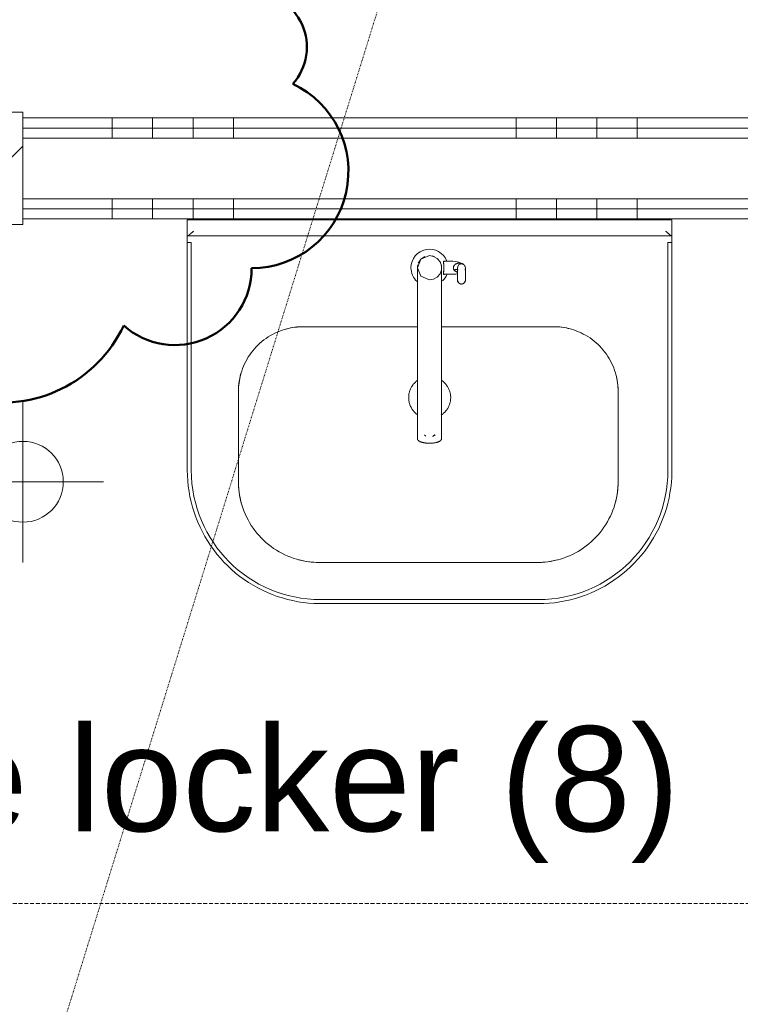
# Model space of a CAD drawing. Header units: millimetres. Extents: x 522 to 75900, y -25803 to 58941.
# Tile 41 of 134: x 29626 to 30518, y 25418 to 26637. Entities that reach past the tile are written whole.
import ezdxf

# ---------------------------------------------------------------- set-up
doc = ezdxf.new("R2010")
doc.units = ezdxf.units.MM
for name, pattern in [('Dot', [4.7625, 0, -4.7625]), ('Hidden', [7.14375, 4.7625, -2.38125]), ('Streep 1_1', [2, 1, -1])]:
    doc.linetypes.add(name, pattern=pattern)
for name, color, linetype, lineweight in [('00_Algemeen', 7, 'Dot', 9), ('00_Algemeen-100', 7, 'Continuous', 9), ('22_Metselwerk', 7, 'Continuous', 9), ('30_Kozijnen-ramen-deuren', 7, 'Continuous', 9)]:
    doc.layers.add(name, color=color, linetype=linetype, lineweight=lineweight)
doc.layers.add('51_Binnenriolering', color=7, linetype='Continuous', lineweight=18, true_color=0x7f7f7f)
doc.styles.add('Arial', font='arial.ttf', dxfattribs={"height": 180})
doc.styles.add('Arial_1', font='arial.ttf', dxfattribs={"height": 130})
doc.dimstyles.new('1_8mm_continuous_mm_zwart_3', dxfattribs={"dimscale": 304.8, "dimtxt": 183.646692, "dimasz": 0.328084, "dimexe": 0.328084, "dimexo": 0.0625, "dimgap": 0.164042, "dimtad": 1, "dimdec": 0, "dimzin": 0, "dimdsep": 46, "dimtxsty": 'Arial', "dimblk1": 'DOTBLANK', "dimblk2": 'DOTBLANK', "dimsah": 1, "dimcen": 0.09, "dimdle": 0.328084, "dimazin": 0, "dimtfac": 1, "dimtdec": 4, "dimtix": 1, "dimtmove": 0, "dimatfit": 3, "dimfxl": 0.328084, "dimfxlon": 1, "dimtvp": 1, "dimtolj": 1, "dimtzin": 0, "dimarcsym": 2})
pattern_1 = [(270, (27890, 26515), (500, 2e-11), []), (270, (27840, 26515), (500, 2e-11), []), (270, (27790, 26515), (500, 2e-11), []), (270, (27740, 26515), (500, 2e-11), [])]

# ---------------------------------------------------------------- blocks, each defined once
blk = doc.blocks.new('NLRS_74_PF_UN_Opstelling Wastafels - W3c-V73-100 - Plattegrond - Begane grond')
at = {"layer": '00_Algemeen', "color": 8, "linetype": 'Continuous', "lineweight": 18, "true_color": 0x7f7f7f}
for p, q in [((28.8, -51.4), (17.4, -51.4)), ((17.4, -67.4), (28.8, -67.4)), ((34.4, -69.4), (34.4, -74.5)), ((44.4, -74.5), (44.4, -69.4)), ((-15.2, -105.5), (-15.2, -269.7)), ((14.8, -269.7), (14.8, -105.5)), ((-15.2, -269.7), (-15.2, -270.8)), ((14.8, -270.8), (14.8, -269.7))]:
    blk.add_line(p, q, dxfattribs=at)
at = {"layer": '00_Algemeen', "color": 8, "linetype": 'Continuous', "lineweight": 18, "true_color": 0x7f7f7f, "flags": 128}
for points in [[(-0.2, -74.4), (-10.8, -70), (-15.2, -59.4), (-10.8, -48.8), (-0.2, -44.4)], [(-0.2, -44.4), (4.9, -45.3), (9.4, -47.9), (12.8, -51.9), (14.5, -56.8), (14.5, -62), (12.8, -66.9), (9.4, -70.9), (4.9, -73.5), (-0.2, -74.4)], [(-15.2, -105.5), (-15.2, -104), (-15.2, -102.5), (-15.2, -101.1), (-15.2, -99.6), (-15.2, -98.2), (-15.2, -96.7), (-15.2, -95.3), (-15.2, -94), (-15.2, -92.6), (-15.2, -91.2), (-15.2, -89.9), (-15.2, -88.6), (-15.2, -87.3), (-15.2, -86.1), (-15.2, -84.8), (-15.2, -83.6), (-15.2, -82.4), (-15.2, -81.2), (-15.2, -80.1), (-15.2, -79), (-15.2, -77.9), (-15.2, -76.8), (-15.2, -75.8), (-15.2, -74.8), (-15.2, -73.8), (-15.2, -72.8), (-15.2, -71.9), (-15.2, -71), (-15.2, -70.2), (-15.2, -69.3), (-15.2, -68.5), (-15.2, -67.7), (-15.2, -67), (-15.2, -66.3), (-15.2, -65.6), (-15.2, -65), (-15.2, -64.4), (-15.2, -63.8), (-15.2, -63.3), (-15.2, -62.8), (-15.2, -62.3), (-15.2, -61.9), (-15.2, -61.5), (-15.2, -61.1), (-15.2, -60.8), (-15.2, -60.5), (-15.2, -60.2), (-15.2, -60), (-15.2, -59.8), (-15.2, -59.7), (-15.2, -59.6), (-15.2, -59.5), (-15.2, -59.4), (-15.2, -59.4)], [(14.8, -105.5), (14.8, -104), (14.8, -102.5), (14.8, -101.1), (14.8, -99.6), (14.8, -98.2), (14.8, -96.7), (14.8, -95.3), (14.8, -94), (14.8, -92.6), (14.8, -91.2), (14.8, -89.9), (14.8, -88.6), (14.8, -87.3), (14.8, -86.1), (14.8, -84.8), (14.8, -83.6), (14.8, -82.4), (14.8, -81.2), (14.8, -80.1), (14.8, -79), (14.8, -77.9), (14.8, -76.8), (14.8, -75.8), (14.8, -74.8), (14.8, -73.8), (14.8, -72.8), (14.8, -71.9), (14.8, -71), (14.8, -70.2), (14.8, -69.3), (14.8, -68.5), (14.8, -67.7), (14.8, -67), (14.8, -66.3), (14.8, -65.6), (14.8, -65), (14.8, -64.4), (14.8, -63.8), (14.8, -63.3), (14.8, -62.8), (14.8, -62.3), (14.8, -61.9), (14.8, -61.5), (14.8, -61.1), (14.8, -60.8), (14.8, -60.5), (14.8, -60.2), (14.8, -60), (14.8, -59.8), (14.8, -59.7), (14.8, -59.6), (14.8, -59.5), (14.8, -59.4), (14.8, -59.4)], [(28.8, -51.4), (32.3, -51.7), (35.7, -52.4), (38.9, -53.6), (42, -55.2)], [(42, -55.2), (38.9, -53.6), (35.7, -52.4), (32.3, -51.7), (28.8, -51.4)], [(34.4, -59.4), (35.8, -55.9), (39.4, -54.4)], [(34.4, -69.4), (34.4, -62.1), (34.4, -59.4)], [(34.4, -59.4), (34.4, -62.1), (34.4, -69.4)], [(34.9, -61.8), (34.5, -60.6), (34.4, -59.4)], [(39.4, -54.4), (42.9, -55.9), (44.4, -59.4)], [(44, -57.5), (43.9, -57.3), (43.8, -57.1)], [(44.4, -59.4), (44.2, -60.6), (43.8, -61.8)], [(43.9, -61.6), (43.9, -61.5), (44, -61.3), (44.1, -61.1), (44.1, -60.9), (44.2, -60.7), (44.2, -60.5), (44.3, -60.3), (44.3, -60.1), (44.3, -59.9), (44.4, -59.7), (44.4, -59.5)], [(44.4, -59.4), (44.4, -62.1), (44.4, -69.4)], [(44.4, -69.4), (44.4, -62.1), (44.4, -59.4)], [(28.8, -67.4), (32.3, -67.2), (34.8, -66.7)], [(34.8, -66.7), (32.3, -67.2), (28.8, -67.4)], [(35.3, -62), (35.1, -61.9), (34.9, -61.8)], [(43.8, -61.8), (43.7, -61.9), (43.5, -62)], [(34.4, -74.5), (34.4, -74.7), (34.4, -74.9), (34.4, -75.1), (34.4, -75.3), (34.5, -75.5), (34.5, -75.7), (34.6, -75.9), (34.6, -76.1), (34.7, -76.3), (34.8, -76.4), (34.8, -76.6), (34.9, -76.8), (35, -77), (35.1, -77.2), (35.2, -77.3), (35.4, -77.5), (35.5, -77.6), (35.6, -77.8), (35.7, -77.9), (35.9, -78.1), (36, -78.2), (36.2, -78.4), (36.3, -78.5), (36.5, -78.6), (36.7, -78.7), (36.8, -78.8), (37, -78.9), (37.2, -79), (37.4, -79.1), (37.6, -79.2), (37.7, -79.2), (37.9, -79.3), (38.1, -79.3), (38.3, -79.4), (38.5, -79.4), (38.7, -79.5), (38.9, -79.5), (39.1, -79.5), (39.3, -79.5), (39.4, -79.5)], [(39.4, -79.5), (39.6, -79.5), (39.8, -79.5), (40, -79.5), (40.2, -79.4), (40.4, -79.4), (40.6, -79.4), (40.7, -79.3), (40.9, -79.2), (41.1, -79.2), (41.3, -79.1), (41.5, -79), (41.7, -78.9), (41.8, -78.8), (42, -78.7), (42.2, -78.6), (42.3, -78.5), (42.5, -78.4), (42.7, -78.3), (42.8, -78.1), (43, -78), (43.1, -77.8), (43.2, -77.7), (43.3, -77.5), (43.5, -77.4), (43.6, -77.2), (43.7, -77), (43.8, -76.9), (43.9, -76.7), (43.9, -76.5), (44, -76.3), (44.1, -76.1), (44.2, -75.9), (44.2, -75.7), (44.3, -75.5), (44.3, -75.4), (44.3, -75.2), (44.3, -75), (44.4, -74.8), (44.4, -74.6), (44.4, -74.5)], [(14.8, -270.8), (14.7, -271.1), (14.7, -271.4), (14.6, -271.7), (14.5, -271.9), (14.3, -272.2), (14.2, -272.5), (14, -272.7), (13.8, -273), (13.5, -273.2), (13.3, -273.4), (13, -273.6), (12.7, -273.8), (12.4, -274), (12.1, -274.2), (11.8, -274.4), (11.4, -274.5), (11, -274.7), (10.7, -274.8), (10.2, -275), (9.8, -275.1), (9.4, -275.3), (9, -275.4), (8.5, -275.5), (8, -275.6), (7.5, -275.8), (7, -275.9), (6.5, -276), (6, -276), (5.5, -276.1), (5, -276.2), (4.4, -276.3), (3.9, -276.3), (3.3, -276.4), (2.8, -276.4), (2.2, -276.5), (1.6, -276.5), (1.1, -276.5), (0.5, -276.5), (-0.1, -276.5), (-0.7, -276.5), (-1.2, -276.5), (-1.8, -276.5), (-2.4, -276.5), (-2.9, -276.5), (-3.5, -276.4), (-4.1, -276.4), (-4.6, -276.3), (-5.1, -276.2), (-5.7, -276.2), (-6.2, -276.1), (-6.7, -276), (-7.2, -275.9), (-7.7, -275.8), (-8.2, -275.7), (-8.7, -275.6), (-9.2, -275.5), (-9.6, -275.3), (-10.1, -275.2), (-10.5, -275.1), (-10.9, -274.9), (-11.3, -274.8), (-11.7, -274.6), (-12, -274.4), (-12.4, -274.3), (-12.7, -274.1), (-13, -273.9), (-13.3, -273.7), (-13.6, -273.5), (-13.9, -273.3), (-14.1, -273.1), (-14.3, -272.8), (-14.5, -272.6), (-14.7, -272.4), (-14.9, -272.1), (-15, -271.8), (-15.1, -271.5), (-15.2, -271.2), (-15.2, -270.9), (-15.2, -270.8)]]:
    blk.add_lwpolyline(points, dxfattribs=at)
at = {"layer": '51_Binnenriolering', "flags": 128}
for points in [[(17.4, -51.4), (20.3, -51.4), (23.1, -51.4), (26, -51.4), (28.8, -51.4)], [(28.8, -51.4), (26, -51.4), (23.1, -51.4), (20.3, -51.4), (17.4, -51.4)], [(28.8, -67.4), (26, -67.4), (23.1, -67.4), (20.3, -67.4), (17.4, -67.4)], [(17.4, -67.4), (20.3, -67.4), (23.1, -67.4), (26, -67.4), (28.8, -67.4)]]:
    blk.add_lwpolyline(points, dxfattribs=at)
at = {"layer": '51_Binnenriolering'}
for radius, start, end in [(23, 20.9245, 180), (15, 112.5, 157.3696), (15, 63.3417, 76.1138), (23, 180, 227.8643), (15, 165.9156, 187.5151), (15, 25.613, 30.57), (15, 354.0677, 13.03), (23, 315, 339.0753)]:
    blk.add_arc((-0.2, -59.4), radius, start, end, dxfattribs=at)
blk.add_ellipse((-0.2, -259.6), major_axis=(9.9, 0), ratio=0.939693, start_param=5.075911, end_param=5.487248, dxfattribs=at)
for points in [[(17.3, -51.2), (17.2, -51.2), (17.1, -51.3), (17, -51.7), (17, -52.5), (17.1, -53.5), (17.3, -54.7), (17.5, -56.1), (17.7, -57.7), (17.7, -58.8), (17.7, -59.4)], [(17.7, -59.4), (17.7, -60), (17.7, -61.2), (17.5, -62.8), (17.3, -64.2), (17.1, -65.4), (17, -66.4), (17, -67.1), (17.1, -67.6), (17.2, -67.7), (17.3, -67.7)], [(18.2, -51.7), (18, -51.6), (17.7, -51.3), (17.4, -51.2), (17.3, -51.2)], [(29.4, -58.6), (29.3, -58.7), (29.3, -59), (29.3, -59.3), (29.3, -59.4)], [(29.3, -59.4), (29.3, -59.3), (29.3, -59), (29.3, -58.7), (29.4, -58.6)], [(29.4, -58.4), (29.5, -58.1), (29.6, -57.7), (29.8, -57.3), (29.9, -57)], [(30.9, -55.7), (30.7, -55.9), (30.4, -56.3), (30.1, -56.7), (29.9, -56.9)], [(29.9, -57), (30.1, -56.8), (30.3, -56.4), (30.7, -56), (30.9, -55.8)], [(30.9, -55.8), (30.9, -55.7), (31.1, -55.6), (31.2, -55.5), (31.3, -55.4)], [(32.1, -54.8), (31.9, -54.9), (31.7, -55.1), (31.4, -55.3), (31.3, -55.4)], [(31.3, -55.4), (31.4, -55.3), (31.7, -55.1), (32, -54.9), (32.1, -54.8)], [(33.4, -54.2), (33.2, -54.3), (32.7, -54.5), (32.3, -54.7), (32.1, -54.8)], [(32.1, -54.8), (32.3, -54.7), (32.8, -54.5), (33.2, -54.3), (33.5, -54.2)], [(34.9, -53.8), (34.7, -53.8), (34.2, -53.9), (33.7, -54.1), (33.4, -54.2)], [(33.5, -54.2), (33.7, -54.1), (34.2, -53.9), (34.7, -53.8), (34.9, -53.8)], [(35.9, -53.6), (35.7, -53.6), (35.4, -53.7), (35.1, -53.7), (34.9, -53.8)], [(34.9, -53.8), (35.1, -53.7), (35.4, -53.7), (35.7, -53.6), (35.9, -53.6)], [(37.4, -53.6), (37.2, -53.6), (36.8, -53.6), (36.5, -53.6), (36.3, -53.6)], [(36.3, -53.6), (36.5, -53.6), (36.8, -53.6), (37.2, -53.6), (37.4, -53.6)], [(37, -55), (37.1, -55), (37.2, -54.9), (37.3, -54.9)], [(37.3, -54.9), (37.2, -54.9), (37.1, -55), (37, -55)], [(37.3, -54.9), (37.5, -54.8), (37.7, -54.7), (37.8, -54.7)], [(37.8, -54.7), (37.6, -54.7), (37.5, -54.8), (37.3, -54.9)], [(37.4, -53.6), (38, -53.7), (39.4, -53.9), (40.6, -54.4), (41.3, -54.8)], [(40.9, -54.7), (41.1, -54.7), (41.3, -54.8), (41.5, -54.9), (41.6, -55)], [(41.3, -54.8), (41.4, -54.9), (41.6, -54.9), (41.7, -55)], [(41.8, -55.1), (41.8, -55), (41.7, -55), (41.6, -55), (41.6, -55)], [(17.3, -67.7), (17.4, -67.7), (17.7, -67.6), (18, -67.3), (18.2, -67.1)], [(34.9, -75.7), (35, -75.8), (35, -76), (35.1, -76.3), (35.2, -76.6), (35.2, -76.8), (35.3, -76.9)], [(35.3, -76.9), (35.4, -77.1), (35.5, -77.5), (35.8, -77.8), (35.9, -77.9)], [(36.9, -78.8), (37.3, -79), (38.1, -79.3), (38.9, -79.5), (39.4, -79.5)], [(39.4, -79.5), (39.8, -79.5), (40.7, -79.3), (41.5, -79), (41.8, -78.8)], [(42.8, -77.9), (42.9, -77.8), (43.2, -77.5), (43.4, -77.1), (43.5, -76.9)], [(6.2, -266.2), (5.6, -266.7), (5, -267.2), (4.3, -267.6)]]:
    blk.add_open_spline(points, degree=3, dxfattribs=at)
for points, knots in [([(17.7, -59.4), (17.7, -58.9), (17.7, -58), (17.6, -57), (17.6, -56.2), (17.5, -55.5), (17.4, -54.9), (17.3, -54.4), (17.3, -54), (17.2, -53.8), (17.2, -53.5), (17.2, -53.2), (17.1, -52.8), (17.1, -52.4), (17.1, -52.2), (17.1, -52.1)], [0, 0, 0, 0, 0.125, 0.1875, 0.25, 0.3125, 0.375, 0.4375, 0.46875, 0.5, 0.53125, 0.5625, 0.625, 0.6875, 0.75, 0.75, 0.75, 0.75]), ([(17.1, -66.8), (17.1, -66.7), (17.1, -66.5), (17.1, -66.1), (17.2, -65.7), (17.2, -65.4), (17.2, -65.1), (17.3, -64.8), (17.3, -64.5), (17.4, -64), (17.5, -63.3), (17.6, -62.6), (17.6, -61.9), (17.7, -60.8), (17.7, -60), (17.7, -59.4)], [0.25, 0.25, 0.25, 0.25, 0.3125, 0.375, 0.4375, 0.46875, 0.5, 0.53125, 0.5625, 0.625, 0.6875, 0.75, 0.8125, 0.875, 1, 1, 1, 1]), ([(29.3, -59.4), (29.3, -59.7), (29.3, -60), (29.4, -60.5), (29.5, -60.9), (29.6, -61.2), (29.8, -61.5), (29.9, -61.7), (30, -62), (30.2, -62.3), (30.4, -62.5), (30.5, -62.6)], [0, 0, 0, 0, 0.2, 0.3, 0.4, 0.55, 0.625, 0.7, 0.775, 0.85, 1, 1, 1, 1]), ([(29.8, -57.2), (29.7, -57.3), (29.7, -57.4), (29.6, -57.6), (29.6, -57.7), (29.5, -58), (29.4, -58.2), (29.4, -58.4)], [0.25, 0.25, 0.25, 0.25, 0.375, 0.5, 0.625, 0.75, 1, 1, 1, 1]), ([(31.3, -55.4), (31.2, -55.5), (31.1, -55.5), (31, -55.7), (30.9, -55.7)], [0, 0, 0, 0, 0.375, 1, 1, 1, 1]), ([(42, -55.2), (41.6, -55), (41.1, -54.7), (40.3, -54.3), (39.5, -54.1), (38.5, -53.8), (37.8, -53.7), (37.4, -53.6)], [0, 0, 0, 0, 0.25, 0.375, 0.5, 0.75, 1, 1, 1, 1]), ([(41.6, -55), (41.4, -54.9), (41.2, -54.8), (40.9, -54.7), (40.8, -54.7)], [0, 0, 0, 0, 0.5, 0.75, 0.75, 0.75, 0.75]), ([(35, -61.9), (35, -61.9), (34.8, -61.8), (34.5, -61.8), (34.2, -61.7), (34, -61.7), (33.8, -61.7), (33.7, -61.6), (33.5, -61.6), (33.4, -61.6), (33.2, -61.6), (33.1, -61.6), (32.9, -61.6), (32.7, -61.6), (32.6, -61.6), (32.4, -61.6), (32.2, -61.6), (32, -61.6), (31.8, -61.7), (31.7, -61.7), (31.5, -61.7), (31.3, -61.8), (31.1, -61.9), (30.9, -61.9), (30.7, -62), (30.6, -62.1), (30.5, -62.3), (30.4, -62.4), (30.5, -62.6), (30.5, -62.6)], [0, 0, 0, 0, 0.111111, 0.222222, 0.277778, 0.333333, 0.361111, 0.388889, 0.416667, 0.444444, 0.472222, 0.5, 0.527778, 0.555556, 0.583333, 0.611111, 0.638889, 0.666667, 0.694444, 0.722222, 0.75, 0.777778, 0.805556, 0.833333, 0.861111, 0.888889, 0.930556, 0.972222, 1, 1, 1, 1]), ([(30.5, -62.6), (30.6, -62.8), (30.9, -63), (31.2, -63.3), (31.5, -63.5), (31.8, -63.6), (32, -63.8), (32.3, -63.9), (32.5, -64), (32.6, -64.1), (32.7, -64.2), (32.9, -64.2), (33.3, -64.4), (33.8, -64.6), (34.2, -64.8), (34.6, -64.9), (34.7, -65), (34.8, -65)], [0, 0, 0, 0, 0.1, 0.15, 0.2, 0.25, 0.3, 0.35, 0.375, 0.4, 0.425, 0.45, 0.5, 0.6, 0.7, 0.75, 0.8, 0.8, 0.8, 0.8]), ([(43.5, -76.9), (43.5, -76.7), (43.6, -76.4), (43.7, -76), (43.8, -75.8), (43.8, -75.7)], [0, 0, 0, 0, 0.5, 0.75, 1, 1, 1, 1]), ([(-6.5, -266.3), (-6.3, -266.5), (-6, -266.7), (-5.6, -267.1), (-5.2, -267.3), (-5, -267.5), (-4.9, -267.5)], [0.5714286, 0.5714286, 0.5714286, 0.5714286, 0.6071429, 0.6428571, 0.6785714, 0.6937462, 0.6937462, 0.6937462, 0.6937462])]:
    blk.add_open_spline(points, degree=3, knots=knots, dxfattribs=at)
blk = doc.blocks.new('NLRS_74_PF_UN_wastafel_300 Basic_Geberit - wastafel_600x475mm M_KRG M_OL_300 Basic-V72-100 - Plattegrond - Begane grond')
at = {"layer": '51_Binnenriolering'}
for p, q in [((-300.1, 0), (-300.1, -20)), ((-300.1, 0), (-292.1, 0)), ((-292.1, 0), (291.9, 0)), ((291.9, 0), (299.9, 0)), ((299.9, -20), (299.9, 0)), ((-300.1, -27), (-300.1, -20)), ((-300, -20), (-299.8, -20)), ((-299.8, -20), (299.7, -20)), ((299.7, -20), (299.9, -20)), ((299.9, -20), (299.9, -27)), ((-300.1, -27), (-300.1, -28)), ((-300.1, -28), (-300.1, -310)), ((-295.1, -28), (-300.1, -28)), ((-300.1, -28), (-295.1, -28)), ((-295.1, -28), (-295.1, -310)), ((294.9, -310), (294.9, -28)), ((299.9, -28), (294.9, -28)), ((294.9, -28), (299.9, -28)), ((299.9, -28), (299.9, -27)), ((299.9, -310), (299.9, -28)), ((-156.7, -132.3), (-15.2, -132.3)), ((14.6, -132.3), (153.3, -132.3)), ((-236.7, -324), (-236.7, -212.3)), ((233.3, -212.3), (233.3, -324)), ((133.3, -424), (-136.7, -424)), ((-135.1, -470), (134.9, -470)), ((-135.1, -475), (134.9, -475))]:
    blk.add_line(p, q, dxfattribs=at)
at = {"layer": '51_Binnenriolering', "flags": 128}
for points in [[(-236.7, -212.3), (-236.7, -209.1), (-236.5, -205.9), (-236.1, -202.8), (-235.7, -199.6), (-235.1, -196.4), (-234.4, -193.3), (-233.6, -190.2), (-232.7, -187.2), (-231.6, -184.2), (-230.4, -181.2), (-229.1, -178.3), (-227.7, -175.4), (-226.1, -172.6), (-224.5, -169.8), (-222.7, -167.2), (-220.9, -164.6), (-218.9, -162), (-216.9, -159.6), (-214.7, -157.2), (-212.5, -154.9), (-210.1, -152.8), (-207.7, -150.7), (-205.2, -148.7), (-202.6, -146.8), (-199.9, -145), (-197.2, -143.3), (-194.4, -141.8), (-191.6, -140.3), (-188.7, -139), (-185.7, -137.8), (-182.7, -136.7), (-179.7, -135.7), (-176.6, -134.8), (-173.5, -134.1), (-170.3, -133.5), (-167.2, -133), (-164, -132.7), (-160.8, -132.4), (-157.6, -132.3), (-156.7, -132.3)], [(153.3, -132.3), (156.5, -132.4), (159.7, -132.6), (162.9, -132.9), (166, -133.4), (169.2, -133.9), (172.3, -134.6), (175.4, -135.4), (178.4, -136.4), (181.5, -137.5), (184.4, -138.6), (187.4, -140), (190.2, -141.4), (193, -142.9), (195.8, -144.6), (198.5, -146.3), (201.1, -148.2), (203.6, -150.1), (206, -152.2), (208.4, -154.3), (210.7, -156.6), (212.9, -158.9), (214.9, -161.4), (216.9, -163.9), (218.8, -166.5), (220.6, -169.1), (222.3, -171.8), (223.8, -174.6), (225.3, -177.5), (226.6, -180.4), (227.8, -183.3), (228.9, -186.4), (229.9, -189.4), (230.8, -192.5), (231.5, -195.6), (232.1, -198.7), (232.6, -201.9), (233, -205.1), (233.2, -208.3), (233.3, -211.5), (233.3, -212.3)], [(-15.3, -199), (-16.2, -199.6), (-17, -200.3), (-17.7, -201), (-18.5, -201.7), (-19.2, -202.4), (-19.9, -203.2), (-20.5, -204), (-21.2, -204.9), (-21.8, -205.7), (-22.3, -206.6), (-22.8, -207.5), (-23.3, -208.4), (-23.8, -209.4), (-24.2, -210.3), (-24.5, -211.3), (-24.9, -212.3), (-25.1, -213.3), (-25.4, -214.3), (-25.6, -215.3), (-25.8, -216.3), (-25.9, -217.4), (-26, -218.4), (-26, -219.4), (-26, -220)], [(26, -220), (26, -219), (25.9, -217.9), (25.8, -216.9), (25.6, -215.9), (25.5, -214.8), (25.2, -213.8), (25, -212.8), (24.7, -211.8), (24.3, -210.8), (23.9, -209.9), (23.5, -208.9), (23, -208), (22.5, -207.1), (22, -206.2), (21.4, -205.3), (20.8, -204.5), (20.2, -203.6), (19.5, -202.9), (18.8, -202.1), (18.1, -201.3), (17.3, -200.6), (16.5, -200), (15.7, -199.3), (14.9, -198.7)], [(-26, -220), (-26, -221), (-25.9, -222.1), (-25.8, -223.1), (-25.7, -224.1), (-25.5, -225.2), (-25.3, -226.2), (-25, -227.2), (-24.7, -228.2), (-24.4, -229.2), (-24, -230.1), (-23.6, -231.1), (-23.1, -232), (-22.6, -232.9), (-22.1, -233.8), (-21.5, -234.7), (-20.9, -235.5), (-20.2, -236.4), (-19.6, -237.1), (-18.9, -237.9), (-18.1, -238.7), (-17.4, -239.4), (-16.6, -240), (-15.8, -240.7), (-14.9, -241.3)], [(14.4, -241.6), (15.3, -241), (16.1, -240.4), (16.9, -239.7), (17.7, -239), (18.4, -238.3), (19.2, -237.6), (19.8, -236.8), (20.5, -236), (21.1, -235.1), (21.7, -234.3), (22.3, -233.4), (22.8, -232.5), (23.3, -231.6), (23.7, -230.6), (24.1, -229.7), (24.5, -228.7), (24.8, -227.7), (25.1, -226.7), (25.3, -225.7), (25.6, -224.7), (25.7, -223.7), (25.8, -222.6), (25.9, -221.6), (26, -220.6), (26, -220)], [(-300.1, -310), (-299.9, -316.6), (-299.5, -323.1), (-298.9, -329.7), (-297.9, -336.3), (-296.8, -342.7), (-295.3, -349.2), (-293.6, -355.6), (-291.7, -361.9), (-289.5, -368.1), (-287, -374.2), (-284.3, -380.2), (-281.4, -386.2), (-278.2, -391.9), (-274.8, -397.6), (-271.2, -403.1), (-267.4, -408.5), (-263.4, -413.7), (-259.1, -418.8), (-254.7, -423.6), (-250, -428.3), (-245.2, -432.8), (-240.2, -437.1), (-235, -441.2), (-229.7, -445.1), (-224.2, -448.8), (-218.6, -452.3), (-212.8, -455.5), (-206.9, -458.5), (-200.9, -461.2), (-194.8, -463.8), (-188.6, -466), (-182.4, -468), (-176, -469.8), (-169.6, -471.3), (-163.1, -472.6), (-156.6, -473.6), (-150, -474.3), (-143.4, -474.8), (-136.8, -475), (-135.1, -475)], [(134.9, -475), (141.5, -474.8), (148.1, -474.4), (154.7, -473.8), (161.2, -472.9), (167.7, -471.7), (174.2, -470.2), (180.5, -468.5), (186.9, -466.6), (193.1, -464.4), (199.2, -461.9), (205.2, -459.2), (211.1, -456.3), (216.9, -453.2), (222.6, -449.8), (228.1, -446.1), (233.5, -442.3), (238.7, -438.3), (243.7, -434), (248.6, -429.6), (253.3, -424.9), (257.8, -420.1), (262.1, -415.1), (266.2, -409.9), (270.1, -404.6), (273.8, -399.1), (277.2, -393.5), (280.5, -387.7), (283.5, -381.9), (286.2, -375.9), (288.7, -369.8), (291, -363.6), (293, -357.3), (294.8, -350.9), (296.3, -344.5), (297.5, -338), (298.5, -331.5), (299.3, -324.9), (299.7, -318.3), (299.9, -311.7), (299.9, -310)], [(-136.7, -424), (-140.7, -424), (-144.7, -423.7), (-148.7, -423.3), (-152.6, -422.8), (-156.6, -422), (-160.5, -421.2), (-164.4, -420.1), (-168.2, -419), (-171.9, -417.6), (-175.7, -416.1), (-179.3, -414.5), (-182.9, -412.7), (-186.4, -410.8), (-189.8, -408.8), (-193.2, -406.6), (-196.4, -404.3), (-199.6, -401.8), (-202.7, -399.2), (-205.6, -396.5), (-208.5, -393.7), (-211.2, -390.8), (-213.8, -387.8), (-216.3, -384.6), (-218.6, -381.4), (-220.9, -378.1), (-223, -374.7), (-224.9, -371.2), (-226.7, -367.6), (-228.4, -364), (-229.9, -360.3), (-231.3, -356.5), (-232.5, -352.7), (-233.6, -348.9), (-234.5, -345), (-235.3, -341), (-235.9, -337.1), (-236.3, -333.1), (-236.6, -329.1), (-236.7, -325.1), (-236.7, -324)], [(233.3, -324), (233.2, -328), (233, -332), (232.6, -336), (232, -340), (231.3, -343.9), (230.4, -347.8), (229.4, -351.7), (228.2, -355.5), (226.9, -359.3), (225.4, -363), (223.8, -366.6), (222, -370.2), (220.1, -373.7), (218, -377.2), (215.8, -380.5), (213.5, -383.8), (211, -386.9), (208.5, -390), (205.8, -392.9), (203, -395.8), (200, -398.5), (197, -401.1), (193.9, -403.6), (190.6, -406), (187.3, -408.2), (183.9, -410.3), (180.4, -412.2), (176.9, -414.1), (173.2, -415.7), (169.5, -417.2), (165.8, -418.6), (162, -419.8), (158.1, -420.9), (154.2, -421.8), (150.3, -422.6), (146.3, -423.2), (142.4, -423.6), (138.4, -423.9), (134.4, -424), (133.3, -424)]]:
    blk.add_lwpolyline(points, dxfattribs=at)
at = {"layer": '51_Binnenriolering'}
for centre, radius, start, end in [((-156.7, -212.3), 80, 90, 105), ((153.3, -212.3), 80, 75, 90), ((-156.7, -212.3), 80, 165, 180), ((153.3, -212.3), 80, 360, 15), ((-135.1, -310), 160, 180, 270), ((134.9, -310), 160, 270, 360), ((-136.7, -324), 100, 180, 195), ((133.3, -324), 100, 345, 360), ((-136.7, -324), 100, 255, 270), ((133.3, -324), 100, 270, 285)]:
    blk.add_arc(centre, radius, start, end, dxfattribs=at)
for points, knots in [([(-299.8, -20), (-299.7, -20), (-299.6, -20), (-299.4, -19.9), (-299.2, -19.8), (-299, -19.7), (-298.8, -19.5), (-298.5, -19.4), (-298.3, -19.2), (-298, -19), (-297.8, -18.8), (-297.5, -18.6), (-297.2, -18.3), (-296.9, -18.1), (-296.5, -17.8), (-296, -17.3), (-295.4, -16.8), (-294.5, -16.1), (-293.4, -15.1), (-292.5, -14.4), (-292.1, -14)], [0, 0, 0, 0, 0.071429, 0.107143, 0.142857, 0.178571, 0.214286, 0.25, 0.285714, 0.321429, 0.357143, 0.392857, 0.428571, 0.464286, 0.5, 0.571429, 0.642857, 0.714286, 0.857143, 1, 1, 1, 1]), ([(291.9, -14), (292.4, -14.4), (293.3, -15.1), (294.4, -16.1), (295.3, -16.8), (295.9, -17.3), (296.4, -17.8), (296.8, -18.1), (297.1, -18.3), (297.4, -18.6), (297.7, -18.8), (297.9, -19), (298.2, -19.2), (298.4, -19.4), (298.7, -19.5), (298.9, -19.7), (299.1, -19.8), (299.3, -19.9), (299.5, -20), (299.6, -20), (299.7, -20)], [0, 0, 0, 0, 0.142857, 0.285714, 0.357143, 0.428571, 0.5, 0.535714, 0.571429, 0.607143, 0.642857, 0.678571, 0.714286, 0.75, 0.785714, 0.821429, 0.857143, 0.892857, 0.928571, 1, 1, 1, 1])]:
    blk.add_open_spline(points, degree=3, knots=knots, dxfattribs=at)
blk = doc.blocks.new('FRA-ULC-R12-W-UO_installatie_R20_rvt-1-100 - Plattegrond - Begane grond')
at = {"color": 8, "lineweight": 18, "true_color": 0x7f7f7f}
for name in ['NLRS_74_PF_UN_wastafel_300 Basic_Geberit - wastafel_600x475mm M_KRG M_OL_300 Basic-V72-100 - Plattegrond - Begane grond', 'NLRS_74_PF_UN_Opstelling Wastafels - W3c-V73-100 - Plattegrond - Begane grond']:
    blk.add_blockref(name, (30133.3, 26389), dxfattribs=at)
blk = doc.blocks.new('32_HB_a - 01_30_1034x2400_125mm-10735858-100 - Plattegrond - Begane grond')
at = {"layer": '30_Kozijnen-ramen-deuren', "true_color": 0xc0c0c0}
h = blk.add_hatch(dxfattribs=at)
h.set_pattern_fill('FP_76', color=9, style=0, pattern_type=2)
h.set_pattern_definition([(225, (29112.515, 26464), (70.71068, -70.71068), [])])
h.paths.add_polyline_path([(-517.2, 81), (-517.2, -58), (-467.2, -58), (-467.2, 2), (-450.2, 2), (-450.2, 81), (-501.2, 81)], flags=0)
h.paths.add_polyline_path([(449.8, 81), (449.8, 2), (466.8, 2), (466.8, -58), (516.8, -58), (516.8, 81)], flags=0)
at = {"layer": '30_Kozijnen-ramen-deuren'}
for p, q in [((-517.2, 81), (-450.2, 81)), ((-517.2, -58), (-517.2, 81)), ((-450.2, 81), (-450.2, 2)), ((449.8, 81), (516.8, 81)), ((449.8, 2), (449.8, 81)), ((516.8, 81), (516.8, -58)), ((-467.2, 2), (-467.2, -58)), ((-450.2, 2), (-467.2, 2)), ((466.8, 2), (449.8, 2)), ((466.8, -58), (466.8, 2)), ((-467.2, -58), (-517.2, -58)), ((516.8, -58), (466.8, -58))]:
    blk.add_line(p, q, dxfattribs=at)
blk = doc.blocks.new('DIMBLOCK422-100 - Plattegrond - Begane grond')
at = {"layer": '00_Algemeen-100', "transparency": 16777216}
for p, q in [((28595.7, 26164.8), (28595.7, 25964.8)), ((28595.7, 26064.8), (28595.7, 26164.8)), ((29629.7, 26164.8), (29629.7, 25964.8)), ((29629.7, 26064.8), (29629.7, 26164.8)), ((28595.7, 26064.8), (29729.7, 26064.8))]:
    blk.add_line(p, q, dxfattribs=at)
for centre in [(28595.7, 26064.8), (29629.7, 26064.8)]:
    blk.add_circle(centre, 50, dxfattribs=at)
at = {"layer": '00_Algemeen-100', "color": 0, "transparency": 16777216, "insert": (28835.8, 26348.5), "char_height": 180, "width": 664.518, "attachment_point": 1, "line_spacing_factor": 0.941778, "style": 'Arial'}
blk.add_mtext('1034', dxfattribs=at)
blk = doc.blocks.new('_DotBlank')
at = {"color": 0, "linetype": 'ByBlock', "lineweight": -2}
blk.add_line((-0.5, 0), (-1, 0), dxfattribs=at)
blk.add_circle((0, 0), 0.5, dxfattribs=at)
blk = doc.blocks.new('Family - ___-11237577-100 - Plattegrond - Begane grond')
at = {"layer": '00_Algemeen', "color": 1, "linetype": 'Continuous', "lineweight": 50, "true_color": 0xff0000}
for centre, radius, start, end in [((29912.9, 26602.7), 68.4, 318.1897, 90), ((29912.9, 26448.8), 119.8, 270, 64.7912), ((29604.1, 26329), 166.3, 180, 334.7912), ((29817.9, 26329), 95, 228.1897, 0)]:
    blk.add_arc(centre, radius, start, end, dxfattribs=at)

msp = doc.modelspace()

# ---------------------------------------------------------------- hatches: boundary and pattern name
at = {"layer": '22_Metselwerk', "true_color": 0x808080}
h = msp.add_hatch(dxfattribs=at)
h.set_pattern_fill('FP_25', color=8, angle=-90, style=0, pattern_type=2)
h.set_pattern_definition(pattern_1)
h.paths.add_polyline_path([(31272.5, 26402.5), (31285, 26402.5), (31284.5, 26422.5), (31277.8, 26425.3), (31275, 26432), (31275.6, 26474.4), (31277.8, 26479.7), (31285, 26482.5), (31285, 26515), (29629.7, 26515), (29629.7, 26502.5), (31272.5, 26502.5), (31272.5, 26415)], flags=0)
h.paths.add_polyline_path([(24895, 26402.5), (24907.5, 26402.5), (24907.5, 26422.5), (24895, 26422.5), (24895, 26415)], flags=0)
h.paths.add_polyline_path([(24907.5, 26428.8), (24907.5, 26476.2), (24895, 26476.2), (24895, 26428.8), (24905.2, 26428.8)], flags=0)
h.paths.add_polyline_path([(31285, 26429.9), (31284.5, 26474.9), (31282.6, 26473), (31281.3, 26467.8), (31281.3, 26435.1), (31284.5, 26430.1)], flags=0)
h.paths.add_polyline_path([(24896.2, 26482.5), (24907.5, 26482.5), (24907.5, 26502.5), (27170, 26502.5), (27170, 26515), (24895, 26515), (24895, 26482.5)], flags=0)
h.paths.add_polyline_path([(28395.2, 26502.5), (28595.7, 26502.5), (28595.7, 26515), (28204, 26515), (28204, 26502.5)], flags=0)
h = msp.add_hatch(dxfattribs=at)
h.set_pattern_fill('FP_25', color=8, angle=-90, style=0, pattern_type=2)
h.set_pattern_definition(pattern_1)
h.paths.add_polyline_path([(31272.5, 26415), (31272.5, 26502.5), (29629.7, 26502.5), (29629.7, 26490), (31260, 26490), (31260, 26415)], flags=0)
h.paths.add_polyline_path([(24907.5, 26415), (24920, 26415), (24920, 26422.5), (24907.5, 26422.5)], flags=0)
h.paths.add_polyline_path([(24920, 26428.8), (24920, 26476.2), (24907.5, 26476.2), (24907.5, 26428.8), (24917.7, 26428.8)], flags=0)
h.paths.add_polyline_path([(24920, 26482.5), (24920, 26490), (27170, 26490), (27170, 26502.5), (24907.5, 26502.5), (24907.5, 26482.5), (24908.7, 26482.5)], flags=0)
h.paths.add_polyline_path([(28204, 26490), (28595.7, 26490), (28595.7, 26502.5), (28204, 26502.5)], flags=0)
h = msp.add_hatch(dxfattribs=at)
h.set_pattern_fill('FP_25', color=8, angle=-90, style=0, pattern_type=2)
h.set_pattern_definition(pattern_1)
h.paths.add_polyline_path([(31272.5, 26402.5), (31272.5, 26415), (29629.7, 26415), (29629.7, 26402.5), (31238.4, 26402.5)], flags=0)
h.paths.add_polyline_path([(28595.7, 26402.5), (28595.7, 26415), (28520.7, 26415), (28520.7, 26402.5), (28533.2, 26402.5)], flags=0)
h.paths.add_polyline_path([(28395.2, 26402.5), (28445.7, 26402.5), (28445.7, 26415), (28354.1, 26415), (28354.1, 26402.5), (28360.5, 26402.5), (28360.5, 26413.1), (28364.5, 26413.1), (28364.5, 26402.5)], flags=0)
h.paths.add_polyline_path([(28279.1, 26402.5), (28279.1, 26415), (28204, 26415), (28204, 26402.5), (28266.6, 26402.5)], flags=0)
h.paths.add_polyline_path([(27170, 26402.5), (27170, 26415), (25364.1, 26415), (25364.1, 26402.5), (26770.5, 26402.5)], flags=0)
h.paths.add_polyline_path([(25289.1, 26402.5), (25289.1, 26415), (24907.5, 26415), (24907.5, 26402.5), (25145.8, 26402.5)], flags=0)
h = msp.add_hatch(dxfattribs=at)
h.set_pattern_fill('FP_25', color=8, angle=-90, style=0, pattern_type=2)
h.set_pattern_definition(pattern_1)
h.paths.add_polyline_path([(31285, 26390), (31285, 26402.5), (29629.7, 26402.5), (29629.7, 26390), (31238.4, 26390)], flags=0)
h.paths.add_polyline_path([(28254.1, 26390), (28266.6, 26390), (28266.6, 26402.5), (28204, 26402.5), (28204, 26390)], flags=0)
h.paths.add_polyline_path([(28360.5, 26390), (28360.5, 26402.5), (28354.1, 26402.5), (28354.1, 26390)], flags=0)
h.paths.add_polyline_path([(28445.7, 26390), (28445.7, 26402.5), (28364.5, 26402.5), (28364.5, 26390), (28395.2, 26390)], flags=0)
h.paths.add_polyline_path([(28545.7, 26390), (28595.7, 26390), (28595.7, 26402.5), (28533.2, 26402.5), (28533.2, 26390)], flags=0)
h.paths.add_polyline_path([(27170, 26390), (27170, 26402.5), (25376.6, 26402.5), (25376.6, 26390), (26770.5, 26390)], flags=0)
h.paths.add_polyline_path([(25289.1, 26390), (25289.1, 26402.5), (24895, 26402.5), (24895, 26390), (25145.8, 26390)], flags=0)

# ---------------------------------------------------------------- linework, layer by layer
at = {"layer": '00_Algemeen', "linetype": 'Streep 1_1'}
msp.add_line((24750, 9502.4), (31225, 30375), dxfattribs=at)
at = {"layer": '00_Algemeen', "color": 9, "linetype": 'Hidden', "true_color": 0xc0c0c0}
msp.add_line((28545.7, 25543), (30979.1, 25543), dxfattribs=at)
at = {"layer": '22_Metselwerk'}
for p, q in [((31410, 26515), (29629.7, 26515)), ((29629.7, 26515), (29629.7, 26390)), ((31272.5, 26502.5), (29629.7, 26502.5)), ((31260, 26490), (29629.7, 26490)), ((31260, 26415), (29629.7, 26415)), ((31272.5, 26402.5), (29629.7, 26402.5)), ((29629.7, 26390), (31285, 26390))]:
    msp.add_line(p, q, dxfattribs=at)

# ---------------------------------------------------------------- block references
at = {"lineweight": 5}
msp.add_blockref('FRA-ULC-R12-W-UO_installatie_R20_rvt-1-100 - Plattegrond - Begane grond', (0, 0), dxfattribs=at)
at = {"layer": '00_Algemeen', "color": 1, "linetype": 'Continuous', "lineweight": 50, "true_color": 0xff0000}
msp.add_blockref('Family - ___-11237577-100 - Plattegrond - Begane grond', (0, 0), dxfattribs=at)
at = {"layer": '30_Kozijnen-ramen-deuren', "rotation": 180}
msp.add_blockref('32_HB_a - 01_30_1034x2400_125mm-10735858-100 - Plattegrond - Begane grond', (29112.5, 26464), dxfattribs=at)

# ---------------------------------------------------------------- texts
at = {"layer": '00_Algemeen', "linetype": 'Continuous', "insert": (28666.6, 25762.4), "char_height": 130, "width": 2132.489, "attachment_point": 1, "style": 'Arial_1'}
msp.add_mtext('Kleedruimte locker (8)', dxfattribs=at)

# ---------------------------------------------------------------- dimensions: what is measured, and where the dimension line sits
at = {"layer": '00_Algemeen', "linetype": 'Continuous'}
dim = msp.add_linear_dim(base=(29629.7, 26064.8), p1=(28595.7, 26164.8), p2=(29629.7, 26164.8), dimstyle='1_8mm_continuous_mm_zwart_3', override={"dimpost": '<>', "dimfxl": 1034}, dxfattribs=at)
dim.commit()
dim.dimension.update_dxf_attribs({"geometry": 'DIMBLOCK422-100 - Plattegrond - Begane grond', "text_midpoint": (29112.7, 26206.8)})

doc.saveas('drawing.dxf')
